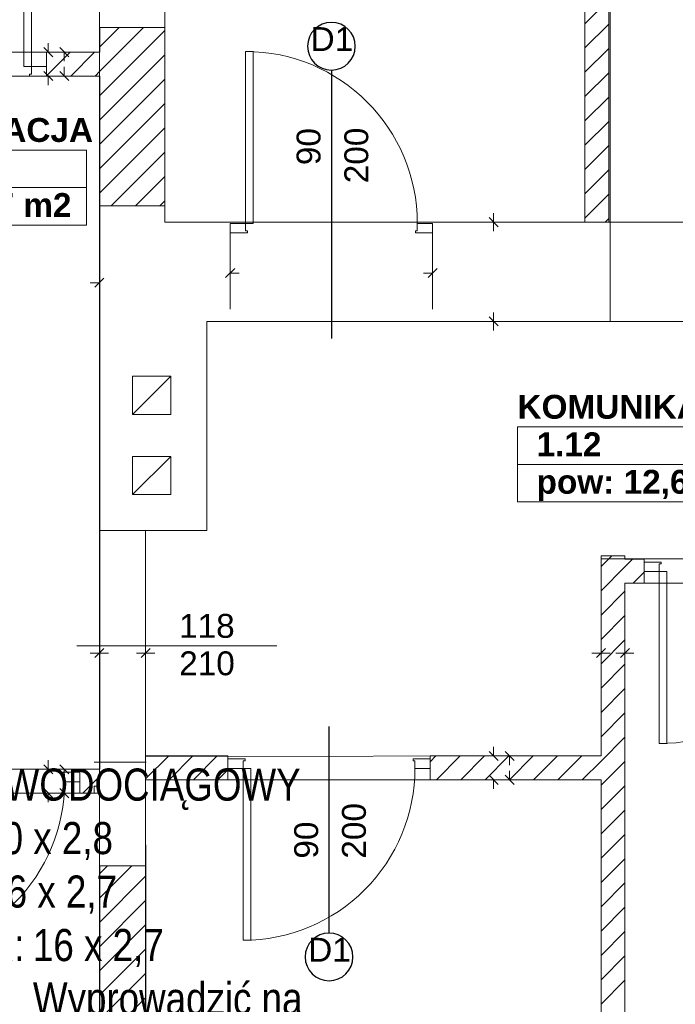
# Model space of a CAD drawing. Header units: millimetres. Extents: x 204754 to 499005, y -178579 to -103222.
# Tile 84 of 178: x 268864 to 272298, y -135895 to -130740. Entities that reach past the tile are written whole.
import ezdxf
from ezdxf import colors
from ezdxf.entities.mleader import LeaderData, LeaderLine
from ezdxf.enums import TextEntityAlignment as Align
from ezdxf.math import Vec2, Vec3

# ---------------------------------------------------------------- set-up
doc = ezdxf.new("R2010")
doc.units = ezdxf.units.MM
doc.header["$MEASUREMENT"] = 0
doc.layers.get('0').update_dxf_attribs({"color": 252, "lineweight": 5})
for name, color, linetype, lineweight in [('IS_opisy', 7, 'Continuous', 35), ('Nowe_! NAZWY POM', 252, 'Continuous', 5), ('Nowe_! NAZWY POM_Nr_pióra__19', 252, 'Continuous', 5), ('Nowe_220-A Ściany', 252, 'Continuous', 5), ('Nowe_220-A Ściany_Nr_pióra__93', 252, 'Continuous', 5), ('Nowe_820-G Rysunki Obrazki_Nr_pióra__24', 252, 'Continuous', 5), ('Nowe_Drzwi ARCHICAD_Nr_pióra__168', 252, 'Continuous', 5), ('Nowe_Metryczki pomieszczeń ARCHICADa_Nr_pióra__13', 252, 'Continuous', 5), ('Nowe_Nowe_220(1)-A Ściany zewnętrzne_Nr_pióra__241', 252, 'Continuous', 5), ('Nowe_Nowe_220(1)-A Ściany zewnętrzne_Nr_pióra__3', 252, 'Continuous', 5), ('Nowe_Nowe_220(1)-A Ściany zewnętrzne_Nr_pióra__57', 252, 'Continuous', 5), ('Nowe_TABELKA_Nr_pióra__1', 252, 'Continuous', 5), ('Nowe_Znaczniki drzwi ARCHICADa', 252, 'Continuous', 5), ('Nowe_Znaczniki drzwi ARCHICADa_Nr_pióra__111', 252, 'Continuous', 5), ('Nowe_Znaczniki drzwi ARCHICADa_Nr_pióra__141', 252, 'Continuous', 5)]:
    doc.layers.add(name, color=color, linetype=linetype, lineweight=lineweight)
doc.styles.add('GENERATED_STYLE_1', font='arial.ttf')
doc.styles.add('GENERATED_STYLE_2', font='arialbd.ttf')
doc.styles.add('Opisowy', font='arial.ttf')

# ---------------------------------------------------------------- blocks, each defined once
blk = doc.blocks.new('KOMUNIKACJA_1.9_20', base_point=(268576, -131520.6))
at = {"layer": 'Nowe_Metryczki pomieszczeń ARCHICADa_Nr_pióra__13', "color": 7, "linetype": 'Continuous', "lineweight": 13}
for p, q in [((267938.8, -131422.4), (267938.8, -131815.2)), ((267938.8, -131422.4), (269213.1, -131422.4)), ((269213.1, -131422.4), (269213.1, -131815.2)), ((267938.8, -131618.8), (269213.1, -131618.8)), ((267938.8, -131815.2), (269213.1, -131815.2))]:
    blk.add_line(p, q, dxfattribs=at)
at = {"layer": 'Nowe_Metryczki pomieszczeń ARCHICADa_Nr_pióra__13', "color": 7, "lineweight": 13, "style": 'GENERATED_STYLE_2'}
for tag, p in [('ROOM_NAME', (267938.8, -131254.5)), ('ROOM_NUMBER', (268038.8, -131450.9)), ('ROOM_CALC_AREA', (268038.8, -131647.4))]:
    blk.add_attdef(tag, text='', height=125, dxfattribs=at).set_placement(p, align=Align.TOP_LEFT)
blk = doc.blocks.new('KOMUNIKACJA_1.12_23', base_point=(272108.2, -132969.8))
at = {"layer": 'Nowe_Metryczki pomieszczeń ARCHICADa_Nr_pióra__13', "color": 7, "linetype": 'Continuous', "lineweight": 13}
for p, q in [((271471.1, -132871.6), (271471.1, -133264.5)), ((271471.1, -132871.6), (272745.4, -132871.6)), ((272745.4, -132871.6), (272745.4, -133264.5)), ((271471.1, -133068), (272745.4, -133068)), ((271471.1, -133264.5), (272745.4, -133264.5))]:
    blk.add_line(p, q, dxfattribs=at)
at = {"layer": 'Nowe_Metryczki pomieszczeń ARCHICADa_Nr_pióra__13', "color": 7, "lineweight": 13, "style": 'GENERATED_STYLE_2'}
for tag, p in [('ROOM_NAME', (271471.1, -132703.8)), ('ROOM_NUMBER', (271571.1, -132900.2)), ('ROOM_CALC_AREA', (271571.1, -133096.6))]:
    blk.add_attdef(tag, text='', height=125, dxfattribs=at).set_placement(p, align=Align.TOP_LEFT)
blk = doc.blocks.new('D Marker 11_28')
at = {"layer": 'Nowe_Znaczniki drzwi ARCHICADa_Nr_pióra__111', "color": 7, "linetype": 'Continuous', "lineweight": 25}
blk.add_line((0, -927.4), (0, 153.6), dxfattribs=at)
at = {"layer": 'Nowe_Znaczniki drzwi ARCHICADa_Nr_pióra__141', "color": 7, "linetype": 'Continuous', "lineweight": 25}
for start, end in [(0, 180), (180, 0)]:
    blk.add_arc((0, -1052.4), 125, start, end, dxfattribs=at)
at = {"layer": 'Nowe_Znaczniki drzwi ARCHICADa_Nr_pióra__141', "color": 7, "lineweight": 25, "style": 'GENERATED_STYLE_1'}
for tag, rotation, p in [('AC_MarkerText_4', 90, (-19.6, -537.9)), ('AC_WIDO_B_SIZE', 90, (230.4, -537.9)), ('AC_MarkerText_1', 360, (-109.1, -1114.9))]:
    blk.add_attdef(tag, text='', height=125, rotation=rotation, dxfattribs=at).set_placement(p, align=Align.BOTTOM_LEFT)
blk = doc.blocks.new('D Marker 11_27')
at = {"layer": 'Nowe_Znaczniki drzwi ARCHICADa_Nr_pióra__111', "color": 7, "linetype": 'Continuous', "lineweight": 25}
blk.add_line((0, 802.4), (0, -603.6), dxfattribs=at)
at = {"layer": 'Nowe_Znaczniki drzwi ARCHICADa_Nr_pióra__141', "color": 7, "linetype": 'Continuous', "lineweight": 25}
for start, end in [(0, 180), (180, 0)]:
    blk.add_arc((0, 927.4), 125, start, end, dxfattribs=at)
at = {"layer": 'Nowe_Znaczniki drzwi ARCHICADa_Nr_pióra__141', "color": 7, "lineweight": 25, "style": 'GENERATED_STYLE_1'}
for tag, p in [('AC_MarkerText_4', (-19.6, 304.8)), ('AC_WIDO_B_SIZE', (230.4, 209.9))]:
    blk.add_attdef(tag, text='', height=125, rotation=90, dxfattribs=at).set_placement(p, align=Align.BOTTOM_LEFT)
blk.add_attdef('AC_MarkerText_1', text='', height=125, dxfattribs=at).set_placement((-109.1, 864.9), align=Align.BOTTOM_LEFT)
blk = doc.blocks.new('podkład 20251118')
at = {"color": 252, "linetype": 'Continuous', "lineweight": 5}
for p, q in [((268989.8, -130885.8), (269037.3, -130933.3)), ((269013.5, -130909.5), (269013.5, -130862)), ((269121, -130933.3), (269073.5, -130885.8)), ((269097.3, -130909.5), (269097.3, -130957)), ((269097.3, -131034.5), (269097.3, -130987)), ((269037.3, -131058.3), (268989.8, -131010.8)), ((269013.5, -131034.5), (269013.5, -131082)), ((269073.5, -131010.8), (269121, -131058.3)), ((271346, -131799.5), (271346, -131752)), ((271369.8, -131823.3), (271322.3, -131775.8)), ((271322.3, -131775.8), (271369.8, -131823.3)), ((271346, -131799.5), (271346, -131847)), ((269990.2, -132042.7), (269942.7, -132090.2)), ((269966.5, -132066.5), (270014, -132066.5)), ((271026.5, -132066.5), (270979, -132066.5)), ((271002.7, -132090.2), (271050.2, -132042.7)), ((269281.3, -132116.9), (269233.8, -132116.9)), ((269257.5, -132140.6), (269305, -132093.1)), ((271346, -132319.5), (271346, -132272)), ((271369.8, -132343.3), (271322.3, -132295.8)), ((271322.3, -132295.8), (271369.8, -132343.3)), ((271346, -132319.5), (271346, -132367)), ((269257.5, -134079.5), (269305, -134032)), ((269305, -134032), (269257.5, -134079.5)), ((269500, -134079.5), (269547.5, -134032)), ((269547.5, -134032), (269500, -134079.5)), ((271885, -134079.5), (271932.5, -134032)), ((271932.5, -134032), (271885, -134079.5)), ((272010, -134079.5), (272057.5, -134032)), ((272057.5, -134032), (272010, -134079.5)), ((269281.3, -134055.7), (269233.8, -134055.7)), ((269281.3, -134055.7), (269328.8, -134055.7)), ((269523.7, -134055.7), (269476.2, -134055.7)), ((269523.7, -134055.7), (269571.2, -134055.7)), ((271908.7, -134055.7), (271861.2, -134055.7)), ((271908.7, -134055.7), (271956.2, -134055.7)), ((272033.7, -134055.7), (271986.2, -134055.7)), ((272033.7, -134055.7), (272081.2, -134055.7)), ((271346, -134594.5), (271346, -134547)), ((271322.3, -134570.8), (271369.8, -134618.3)), ((271453.5, -134618.3), (271406, -134570.8)), ((271429.8, -134594.5), (271429.8, -134642)), ((268989.8, -134640.8), (269037.3, -134688.3)), ((269013.5, -134664.5), (269013.5, -134617)), ((269121, -134688.3), (269073.5, -134640.8)), ((269097.3, -134664.5), (269097.3, -134712)), ((271369.8, -134743.3), (271322.3, -134695.8)), ((271406, -134695.8), (271453.5, -134743.3)), ((271429.8, -134719.5), (271429.8, -134672)), ((269097.3, -134789.5), (269097.3, -134742)), ((271346, -134719.5), (271346, -134767)), ((269037.3, -134813.3), (268989.8, -134765.8)), ((269013.5, -134789.5), (269013.5, -134837)), ((269073.5, -134765.8), (269121, -134813.3))]:
    blk.add_line(p, q, dxfattribs=at)
at = {"layer": 'Nowe_! NAZWY POM_Nr_pióra__19', "color": 252, "linetype": 'Continuous', "lineweight": 5}
for p, q in [((271823.7, -131799.5), (271823.7, -127139.5)), ((269623.7, -128639.5), (269623.7, -131799.5)), ((271957.1, -130584.5), (271957.1, -132319.5)), ((269281.3, -130909.5), (269281.3, -130589.5)), ((266173.7, -130909.5), (269281.3, -130909.5)), ((269283.7, -131034.5), (267915.3, -131034.5)), ((269283.7, -134664.5), (269283.7, -131034.5)), ((269623.7, -131799.5), (271823.7, -131799.5)), ((271957.1, -132319.5), (269843.7, -132319.5)), ((269843.7, -132319.5), (269843.7, -133414.9)), ((269843.7, -133414.9), (269523.7, -133414.9)), ((269523.7, -133414.9), (269523.7, -134597.3)), ((271908.7, -134594.5), (271908.7, -133562.7)), ((271908.7, -133562.7), (274383.7, -133565.6)), ((272033.7, -133689.5), (272033.7, -138719.5)), ((274383.7, -133689.5), (272033.7, -133689.5)), ((269523.7, -134597.3), (271908.7, -134594.5)), ((267915.3, -134664.5), (269283.7, -134664.5)), ((269281.3, -134753), (269253.6, -134753)), ((269253.6, -134753), (269253.6, -134789.5)), ((269281.3, -135369.5), (269281.3, -134753)), ((271908.7, -134719.5), (269523.7, -134720)), ((269523.7, -134720), (269523.7, -135060)), ((271908.7, -138719.5), (271908.7, -134719.5)), ((269253.6, -134789.5), (266173.7, -134789.5)), ((269523.7, -135060), (269525, -135060)), ((269525, -135060), (269525, -136488.7)), ((269281.3, -137219.5), (269281.3, -135369.5))]:
    blk.add_line(p, q, dxfattribs=at)
at = {"layer": 'Nowe_220-A Ściany', "color": 252, "linetype": 'Continuous', "lineweight": 5}
for p, q in [((271823.7, -130760.4), (271948.7, -130635.4)), ((269283.7, -130882.1), (269385.6, -130780.2)), ((269283.7, -131009.4), (269512.9, -130780.2)), ((271823.7, -130887.7), (271948.7, -130762.7)), ((269283.7, -131136.7), (269623.7, -130796.7)), ((271823.7, -131015), (271948.7, -130890)), ((269005.3, -131033.3), (269129.1, -130909.5)), ((269131.3, -131034.5), (269256.3, -130909.5)), ((269283.7, -131264), (269623.7, -130924)), ((269258.6, -131034.5), (269283.7, -131009.4)), ((269283.7, -131391.2), (269623.7, -131051.2)), ((271823.7, -131142.3), (271948.7, -131017.3)), ((271823.7, -131269.5), (271948.7, -131144.5)), ((269283.7, -131518.5), (269623.7, -131178.5)), ((269283.7, -131645.8), (269623.7, -131305.8)), ((271823.7, -131396.8), (271948.7, -131271.8)), ((271823.7, -131524.1), (271948.7, -131399.1)), ((269342.7, -131714.1), (269623.7, -131433.1)), ((269470, -131714.1), (269623.7, -131560.4)), ((271823.7, -131651.4), (271948.7, -131526.4)), ((271823.7, -131778.7), (271948.7, -131653.7)), ((269597.3, -131714.1), (269623.7, -131687.6)), ((271930.2, -131799.5), (271948.7, -131780.9)), ((271908.7, -133602.9), (271964.6, -133547)), ((272033.7, -133605.1), (272074.3, -133564.5)), ((271908.7, -133730.1), (272033.7, -133605.1)), ((272076.6, -133689.5), (272133.7, -133632.4)), ((271908.7, -133857.4), (272033.7, -133732.4)), ((271908.7, -133984.7), (272033.7, -133859.7)), ((271908.7, -134112), (272033.7, -133987)), ((271908.7, -134239.2), (272033.7, -134114.2)), ((271908.7, -134366.5), (272033.7, -134241.5)), ((271908.7, -134493.8), (272033.7, -134368.8)), ((271908.7, -134621.1), (272033.7, -134496.1)), ((269523.7, -134715.1), (269644.3, -134594.5)), ((269646.6, -134719.5), (269771.6, -134594.5)), ((269773.8, -134719.5), (269898.8, -134594.5)), ((271014.1, -134624.8), (271044.3, -134594.5)), ((271046.6, -134719.5), (271171.6, -134594.5)), ((271173.9, -134719.5), (271298.9, -134594.5)), ((271301.2, -134719.5), (271426.2, -134594.5)), ((271428.5, -134719.5), (271553.5, -134594.5)), ((271555.7, -134719.5), (271680.7, -134594.5)), ((271683, -134719.5), (271808, -134594.5)), ((271810.3, -134719.5), (271908.7, -134621.1)), ((271908.7, -134748.4), (272033.7, -134623.4)), ((269179.3, -134677.6), (269192.4, -134664.5)), ((269194.7, -134789.5), (269281.3, -134703)), ((269901.1, -134719.5), (269954.1, -134666.6)), ((271908.7, -134875.6), (272033.7, -134750.6)), ((271908.7, -135002.9), (272033.7, -134877.9)), ((271908.7, -135130.2), (272033.7, -135005.2)), ((269283.7, -135209.6), (269323.8, -135169.5)), ((269283.7, -135336.9), (269451.1, -135169.5)), ((271908.7, -135257.5), (272033.7, -135132.5)), ((269283.7, -135464.2), (269523.7, -135224.2)), ((271908.7, -135384.8), (272033.7, -135259.8)), ((269283.7, -135591.5), (269523.7, -135351.5)), ((271908.7, -135512), (272033.7, -135387)), ((269283.7, -135718.7), (269523.7, -135478.7)), ((271908.7, -135639.3), (272033.7, -135514.3)), ((269283.7, -135846), (269523.7, -135606)), ((271908.7, -135766.6), (272033.7, -135641.6)), ((269283.7, -135973.3), (269523.7, -135733.3)), ((271908.7, -135893.9), (272033.7, -135768.9)), ((269283.7, -136100.6), (269523.7, -135860.6))]:
    blk.add_line(p, q, dxfattribs=at)
at = {"layer": 'Nowe_220-A Ściany_Nr_pióra__93', "color": 252, "linetype": 'Continuous', "lineweight": 5}
for p, q in [((271823.7, -127139.5), (271823.7, -131799.5)), ((271948.7, -131799.5), (271948.7, -130584.5)), ((269623.7, -130780.2), (269283.7, -130780.2)), ((269283.7, -130780.2), (269283.7, -130909.5)), ((269623.7, -131714.1), (269623.7, -130780.2)), ((269005.3, -130984.5), (269005.3, -130909.5)), ((269283.7, -130909.5), (269005.3, -130909.5)), ((269005.3, -131034.5), (269005.3, -130984.5)), ((269005.3, -131034.5), (269283.7, -131034.5)), ((269283.7, -131034.5), (269283.7, -131714.1)), ((269283.7, -131714.1), (269623.7, -131714.1)), ((269966.5, -131805.9), (269966.5, -131855.9)), ((271026.5, -131805.9), (271026.5, -131855.9)), ((271823.7, -131799.5), (271948.7, -131799.5)), ((269966.5, -131855.9), (269966.5, -132255.9)), ((271026.5, -131855.9), (271026.5, -132255.9)), ((272033.7, -133547), (271908.7, -133547)), ((271908.7, -133547), (271908.7, -134594.5)), ((272033.7, -133564.5), (272033.7, -133547)), ((272133.7, -133564.5), (272033.7, -133564.5)), ((272133.7, -133579.5), (272133.7, -133564.5)), ((272133.7, -133629.5), (272133.7, -133579.5)), ((272133.7, -133689.5), (272133.7, -133629.5)), ((272033.7, -133689.5), (272133.7, -133689.5)), ((272033.7, -138719.5), (272033.7, -133689.5)), ((269954.1, -134594.5), (269523.7, -134594.5)), ((269523.7, -134594.5), (269523.7, -134719.5)), ((269954.1, -134609.5), (269954.1, -134594.5)), ((269954.1, -134659.5), (269954.1, -134609.5)), ((271014.1, -134609.5), (271014.1, -134594.5)), ((271908.7, -134594.5), (271014.1, -134594.5)), ((271014.1, -134659.5), (271014.1, -134609.5)), ((269954.1, -134719.5), (269954.1, -134659.5)), ((271014.1, -134719.5), (271014.1, -134659.5)), ((269179.3, -134679.5), (269179.3, -134664.5)), ((269281.3, -134664.5), (269179.3, -134664.5)), ((269179.3, -134729.5), (269179.3, -134679.5)), ((269281.3, -134789.5), (269281.3, -134664.5)), ((269179.3, -134789.5), (269179.3, -134729.5)), ((269523.7, -134719.5), (269954.1, -134719.5)), ((271014.1, -134719.5), (271908.7, -134719.5)), ((271908.7, -134719.5), (271908.7, -138719.5)), ((269179.3, -134789.5), (269281.3, -134789.5)), ((269523.7, -135169.5), (269283.7, -135169.5)), ((269283.7, -135169.5), (269283.7, -136459.5)), ((269523.7, -136459.5), (269523.7, -135169.5))]:
    blk.add_line(p, q, dxfattribs=at)
at = {"layer": 'Nowe_820-G Rysunki Obrazki_Nr_pióra__24', "color": 7, "linetype": 'Continuous', "lineweight": 15}
blk.add_line((269163.2, -134018.7), (270210.9, -134018.7), dxfattribs=at)
at = {"layer": 'Nowe_Drzwi ARCHICAD_Nr_pióra__168', "color": 252, "linetype": 'Continuous', "lineweight": 5}
for p, q in [((268885.3, -130084.5), (268885.3, -130984.5)), ((268925.3, -130984.5), (268925.3, -130084.5)), ((270046.5, -130905.9), (270086.5, -130905.9)), ((270046.5, -131805.9), (270046.5, -130905.9)), ((270086.5, -130905.9), (270086.5, -131805.9)), ((268885.3, -130984.5), (268925.3, -130984.5)), ((268925.3, -130984.5), (268925.3, -131024.5)), ((269005.3, -130984.5), (268925.3, -130984.5)), ((269005.3, -131034.5), (269005.3, -130984.5)), ((269005.3, -131034.5), (269005.3, -130984.5)), ((268925.3, -131024.5), (268915.3, -131024.5)), ((268915.3, -131024.5), (268915.3, -131034.5)), ((268915.3, -131034.5), (268925.3, -131034.5)), ((268925.3, -131034.5), (269005.3, -131034.5)), ((269966.5, -131855.9), (269966.5, -131805.9)), ((269966.5, -131805.9), (270046.5, -131805.9)), ((269966.5, -131805.9), (269966.5, -131855.9)), ((270046.5, -131805.9), (270046.5, -131845.9)), ((270086.5, -131805.9), (270046.5, -131805.9)), ((270946.5, -131845.9), (270946.5, -131805.9)), ((270946.5, -131805.9), (271026.5, -131805.9)), ((271026.5, -131805.9), (271026.5, -131855.9)), ((271026.5, -131805.9), (271026.5, -131855.9)), ((270046.5, -131855.9), (269966.5, -131855.9)), ((270046.5, -131845.9), (270056.5, -131845.9)), ((270056.5, -131855.9), (270046.5, -131855.9)), ((270056.5, -131845.9), (270056.5, -131855.9)), ((270936.5, -131855.9), (270936.5, -131845.9)), ((270936.5, -131845.9), (270946.5, -131845.9)), ((270946.5, -131855.9), (270936.5, -131855.9)), ((271026.5, -131855.9), (270946.5, -131855.9)), ((272213.7, -133579.5), (272133.7, -133579.5)), ((272133.7, -133579.5), (272133.7, -133629.5)), ((272133.7, -133629.5), (272133.7, -133579.5)), ((272133.7, -133629.5), (272213.7, -133629.5)), ((272223.7, -133579.5), (272213.7, -133579.5)), ((272213.7, -133629.5), (272213.7, -133589.5)), ((272213.7, -133589.5), (272223.7, -133589.5)), ((272253.7, -133629.5), (272213.7, -133629.5)), ((272213.7, -133629.5), (272213.7, -134529.5)), ((272223.7, -133589.5), (272223.7, -133579.5)), ((272253.7, -134529.5), (272253.7, -133629.5)), ((272213.7, -134529.5), (272253.7, -134529.5)), ((270034.1, -134609.5), (269954.1, -134609.5)), ((269954.1, -134609.5), (269954.1, -134659.5)), ((269954.1, -134659.5), (269954.1, -134609.5)), ((270044.1, -134609.5), (270034.1, -134609.5)), ((270044.1, -134619.5), (270044.1, -134609.5)), ((270934.1, -134609.5), (270924.1, -134609.5)), ((270924.1, -134609.5), (270924.1, -134619.5)), ((271014.1, -134609.5), (270934.1, -134609.5)), ((271014.1, -134659.5), (271014.1, -134609.5)), ((271014.1, -134659.5), (271014.1, -134609.5)), ((269954.1, -134659.5), (270034.1, -134659.5)), ((270034.1, -134659.5), (270034.1, -134619.5)), ((270034.1, -134619.5), (270044.1, -134619.5)), ((270074.1, -134659.5), (270034.1, -134659.5)), ((270034.1, -134659.5), (270034.1, -135559.5)), ((270074.1, -135559.5), (270074.1, -134659.5)), ((270924.1, -134619.5), (270934.1, -134619.5)), ((270934.1, -134619.5), (270934.1, -134659.5)), ((270934.1, -134659.5), (271014.1, -134659.5)), ((269099.3, -134679.5), (269089.3, -134679.5)), ((269089.3, -134679.5), (269089.3, -134689.5)), ((269089.3, -134689.5), (269099.3, -134689.5)), ((269179.3, -134679.5), (269099.3, -134679.5)), ((269099.3, -134689.5), (269099.3, -134729.5)), ((269179.3, -134729.5), (269179.3, -134679.5)), ((269179.3, -134729.5), (269179.3, -134679.5)), ((269099.3, -134729.5), (269179.3, -134729.5)), ((270034.1, -135559.5), (270074.1, -135559.5))]:
    blk.add_line(p, q, dxfattribs=at)
for centre, start_param, end_param in [((268925.3, -130984.5), -0.785398, 0.785398), ((272213.7, -133629.5), 2.356194, 3.926991), ((270034.1, -134659.5), 2.356194, 3.926991), ((268199.3, -134729.5), 2.356194, 3.926991)]:
    blk.add_ellipse(centre, major_axis=(-636.4, 636.4), ratio=1, start_param=start_param, end_param=end_param, dxfattribs=at)
at = {"layer": 'Nowe_Drzwi ARCHICAD_Nr_pióra__168', "color": 252, "linetype": 'Continuous', "lineweight": 5, "extrusion": (0, 0, -1)}
blk.add_ellipse((270046.5, -131805.9), major_axis=(636.4, 636.4), ratio=1, start_param=-0.785398, end_param=0.785398, dxfattribs=at)
at = {"layer": 'Nowe_Nowe_220(1)-A Ściany zewnętrzne_Nr_pióra__241', "color": 252, "linetype": 'Continuous', "lineweight": 5}
for p, q in [((271957.1, -132319.5), (271957.1, -131799.5)), ((269526.9, -133414.9), (269281.3, -133414.9)), ((269253.6, -134628), (269526.9, -134628))]:
    blk.add_line(p, q, dxfattribs=at)
at = {"layer": 'Nowe_Nowe_220(1)-A Ściany zewnętrzne_Nr_pióra__3', "color": 252, "linetype": 'Continuous', "lineweight": 5}
for p, q in [((269655.2, -132606.3), (269455.2, -132606.3)), ((269455.2, -132606.3), (269455.2, -132806.3)), ((269455.2, -132806.3), (269655.2, -132606.3)), ((269655.2, -132806.3), (269655.2, -132606.3)), ((269455.2, -132806.3), (269655.2, -132806.3)), ((269655.2, -133026.3), (269455.2, -133026.3)), ((269455.2, -133026.3), (269455.2, -133226.3)), ((269455.2, -133226.3), (269655.2, -133026.3)), ((269655.2, -133226.3), (269655.2, -133026.3)), ((269455.2, -133226.3), (269655.2, -133226.3))]:
    blk.add_line(p, q, dxfattribs=at)
at = {"layer": 'Nowe_Nowe_220(1)-A Ściany zewnętrzne_Nr_pióra__57', "color": 252, "linetype": 'Continuous', "lineweight": 5}
for p, q in [((269623.7, -131799.5), (269623.7, -127139.5)), ((269281.3, -135369.5), (269281.3, -130729.5)), ((269623.7, -131799.5), (277623.7, -131799.5)), ((269843.7, -132319.5), (277673.7, -132319.5)), ((269843.7, -133414.9), (269843.7, -132319.5)), ((269523.7, -138719.5), (269523.7, -133414.9)), ((269523.7, -133414.9), (269843.7, -133414.9)), ((269281.3, -135169.5), (269523.7, -135169.5)), ((269281.3, -138719.5), (269281.3, -135369.5))]:
    blk.add_line(p, q, dxfattribs=at)
at = {"layer": 'Nowe_! NAZWY POM', "color": 7, "linetype": 'Continuous', "lineweight": 13}
for name, p, values in [('KOMUNIKACJA_1.9_20', (268576, -131520.6), {'ROOM_NAME': 'KOMUNIKACJA', 'ROOM_NUMBER': '1.9', 'ROOM_CALC_AREA': 'pow: 4,97 m2'}), ('KOMUNIKACJA_1.12_23', (272108.2, -132969.8), {'ROOM_NAME': 'KOMUNIKACJA', 'ROOM_NUMBER': '1.12', 'ROOM_CALC_AREA': 'pow: 12,6 m2'})]:
    blk.add_blockref(name, p, dxfattribs=at).add_auto_attribs(values)
at = {"layer": 'Nowe_Znaczniki drzwi ARCHICADa', "color": 7, "linetype": 'Continuous', "lineweight": 25}
for name, p in [('D Marker 11_27', (270496.5, -131805.9)), ('D Marker 11_28', (270484.1, -134594.5))]:
    blk.add_blockref(name, p, dxfattribs=at).add_auto_attribs({'AC_MarkerText_1': 'D1', 'AC_MarkerText_4': '90', 'AC_WIDO_B_SIZE': '200'})
at = {"layer": 'Nowe_TABELKA_Nr_pióra__1', "color": 252, "lineweight": 5, "style": 'GENERATED_STYLE_1'}
for s, p in [('118', (269698.7, -133976)), ('210', (269699.4, -134172))]:
    blk.add_text(s, height=125, dxfattribs=at).set_placement(p)
blk = doc.blocks.new('_None')

msp = doc.modelspace()

# ---------------------------------------------------------------- block references
msp.add_blockref('podkład 20251118', (0, 0))

# ---------------------------------------------------------------- leaders
at = {"layer": 'IS_opisy', "lineweight": 25}
ml = msp.add_multileader_mtext('Standard', dxfattribs=at)
ml.set_content('{\\fArial Narrow|b0|i0|c238|p34;PION WODOCIĄGOWY \\PZW: 20 x 2,8\\PCW: 16 x 2,7 \\P\\pxi-3,l4,t0,4;CYR:^I16 x 2,7 Wyprowadzić na piętro powyżej}', color=256, style='Opisowy')
ml.set_leader_properties()
ml.set_arrow_properties(name='NONE')
ml.build(insert=Vec2(0, 0))
ml.multileader.update_dxf_attribs({"dogleg_length": 0.1, "arrow_head_size": 8.61})
ctx = ml.context
ctx.base_point, ctx.char_height, ctx.arrow_head_size, ctx.landing_gap_size, ctx.plane_origin = Vec3(268260.6, -134769.2), 168, 8.61, 0.861, Vec3(267435.9, -136999.9)
notes = []
notes.append((ctx, [(0, (1, 1, 0), (267986.8, -134769.2), (1, 0), 273.8, [(0, [(267051, -134572)], 256, [])])]))
ctx.mtext.insert, ctx.mtext.width, ctx.mtext.flow_direction = Vec3(268261.5, -134660.5), 2253.53, 5
for ctx, leaders in notes:
    for number, flags, end, landing, length, lines in leaders:
        leader = LeaderData()
        leader.index, (leader.has_last_leader_line, leader.has_dogleg_vector, leader.attachment_direction) = number, flags
        leader.last_leader_point, leader.dogleg_vector, leader.dogleg_length = Vec3(end), Vec3(landing), length
        for number, points, colour, breaks in lines:
            line = LeaderLine()
            line.index, line.vertices, line.color, line.breaks = number, Vec3.list(points), colors.encode_raw_color(colour), breaks
            leader.lines.append(line)
        ctx.leaders.append(leader)

doc.saveas('drawing.dxf')
